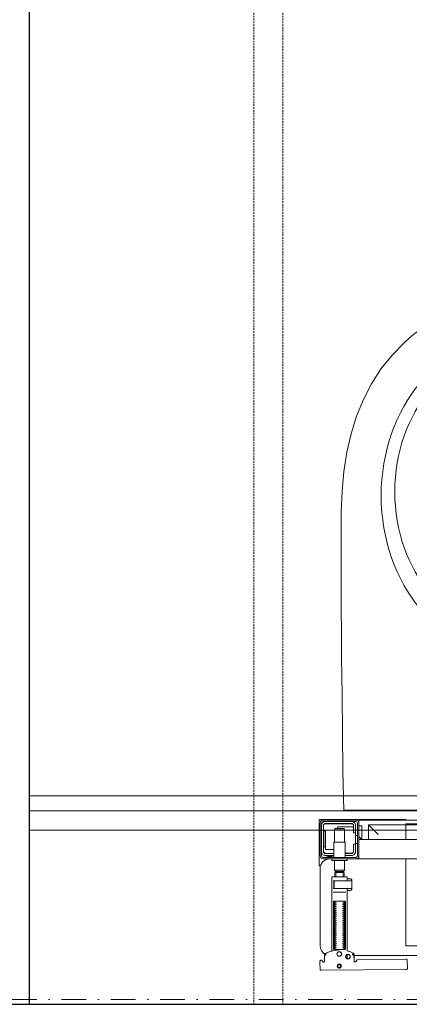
# Model space of a CAD drawing. Header units: millimetres. Extents: x -1893473 to 1546619, y -568027 to 942944.
# Tile 135 of 256: x 161417 to 161819, y -464744 to -463727. Entities that reach past the tile are written whole.
import ezdxf
from ezdxf.enums import TextEntityAlignment as Align

# ---------------------------------------------------------------- set-up
doc = ezdxf.new("R2010")
doc.units = ezdxf.units.MM
doc.header["$LTSCALE"] = 0.2
doc.linetypes.add('DASHDOT', pattern=[25.4, 12.7, -6.35, 0, -6.35])
doc.linetypes.add('HIDDEN2', pattern=[4.7625, 3.175, -1.5875])
doc.layers.get('0').update_dxf_attribs({"lineweight": 0})
for name, color, linetype, lineweight in [('!! 0_ Istn-sciany', 7, 'Continuous', 30), ('!! 0_Opis_pom', 9, 'Continuous', 13), ('!! 0_Osie', 1, 'DASHDOT', 13), ('!! 1_OPIS POM NOWE', 140, 'Continuous', 5), ('!! 2 ZABUDOWA GK-MDF', 54, 'Continuous', 13), ('!! 2_proj ściany remont', 63, 'Continuous', 30), ('!! 2_wypos-sanitarne', 240, 'Continuous', 9), ('P-Opis nadproża', 150, 'Continuous', 9), ('P-Osie', 1, 'DASHDOT', 18)]:
    doc.layers.add(name, color=color, linetype=linetype, lineweight=lineweight)
doc.layers.add('!! 2_WYBURZENIA DO REMONTU', color=7, linetype='Continuous', lineweight=0, true_color=0x4d4d4d, plot=False)
doc.layers.add('!!_@ wypos sanit nd', color=7, linetype='Continuous', lineweight=0, plot=False)
doc.layers.add('Powierzchnia', color=140, linetype='Continuous', lineweight=5, plot=False)
doc.styles.add('ARIAL', font='tahoma.ttf')

# ---------------------------------------------------------------- blocks, each defined once
blk = doc.blocks.new('A$Cff2eaf8b')
for points in [[(0.1642, 0.0738), (0.1633, 0.0738), (0.163, 0.0737), (0.1628, 0.0737), (0.1626, 0.0735), (0.1626, 0.0736), (0.1626, 0.0734), (0.1626, 0.0732, -0.157432), (0.1624, 0.0726), (0.1621, 0.0722, -0.241147), (0.1613, 0.0718), (0.1115, 0.0713), (0.1113, 0.0713), (0.1112, 0.0713), (0.1111, 0.0713), (0.1109, 0.0713), (0.1108, 0.0713), (0.1106, 0.0713), (0.1105, 0.0714), (0.1103, 0.0715), (0.1102, 0.0716), (0.1101, 0.0718), (0.1101, 0.0719), (0.11, 0.0721), (0.11, 0.0723), (0.1099, 0.0813), (0.1102, 0.0817)], [(0.1965, 0.0744), (0.1963, 0.0744), (0.196, 0.0743), (0.1958, 0.0742), (0.1957, 0.074, 0.132231), (0.1955, 0.0735), (0.1955, 0.0669)], [(0.1977, 0.0731, 0.415336), (0.1987, 0.0721)], [(0.1988, 0.0721), (0.199, 0.0721), (0.1991, 0.0721), (0.1993, 0.0722), (0.1994, 0.0722), (0.1995, 0.0723), (0.1996, 0.0724), (0.1997, 0.0725), (0.2001, 0.0729, 0.158481), (0.2003, 0.0735)], [(0.1803, 0.0617, 0.125713), (0.1947, 0.0656, 0.121439), (0.1952, 0.066, -0.262119), (0.2, 0.0575), (0.2, -0.0225, -0.414214), (0.19, -0.0325), (0.1875, -0.0325, 0.405519), (0.188, -0.032), (0.188, -0.0313, 0.414214), (0.1875, -0.0308), (0.1725, -0.0308, 0.414214), (0.172, -0.0313), (0.172, -0.032, 0.405519), (0.1725, -0.0325, 0.001664), (0.1599, -0.0325)], [(0.172, -0.0099), (0.172, -0.0137, 0.414214), (0.1722, -0.0139), (0.1846, -0.0139), (0.1878, -0.0139, 0.414214), (0.188, -0.0137), (0.188, 0.0627), (0.1888, 0.0629), (0.1897, 0.0632), (0.1905, 0.0635), (0.1913, 0.0638), (0.1922, 0.0642), (0.193, 0.0645), (0.1937, 0.0649), (0.1946, 0.0654), (0.1946, 0.0654), (0.1947, 0.0655), (0.1948, 0.0656), (0.1949, 0.0656), (0.195, 0.0657), (0.195, 0.0658)], [(0.1765, 0.0111, 0.182836), (0.1764, 0.0112), (0.1751, 0.0116, 0.050055), (0.175, 0.0119), (0.175, 0.0122, 0.050055), (0.1751, 0.0124), (0.1764, 0.0128, 0.719897), (0.1764, 0.0132), (0.1751, 0.0136, 0.050055), (0.175, 0.0139), (0.175, 0.0142, 0.050055), (0.1751, 0.0144), (0.1764, 0.0148, 0.719897), (0.1764, 0.0152), (0.1751, 0.0156, 0.050055), (0.175, 0.0159), (0.175, 0.0162, 0.050055), (0.1751, 0.0164), (0.1764, 0.0168, 0.719897), (0.1764, 0.0172), (0.1751, 0.0176, 0.050055), (0.175, 0.0179), (0.175, 0.0182, 0.050055), (0.1751, 0.0184), (0.1764, 0.0188, 0.719897), (0.1764, 0.0192), (0.1751, 0.0196, 0.050055), (0.175, 0.0199), (0.175, 0.0202, 0.050055), (0.1751, 0.0204), (0.1764, 0.0208, 0.719897), (0.1764, 0.0212), (0.1751, 0.0216, 0.050055), (0.175, 0.0219), (0.175, 0.0222, 0.050055), (0.1751, 0.0224), (0.1764, 0.0228, 0.719897), (0.1764, 0.0232), (0.1751, 0.0236, 0.050055), (0.175, 0.0239), (0.175, 0.0242, 0.050055), (0.1751, 0.0244), (0.1764, 0.0248, 0.719897), (0.1764, 0.0252), (0.1751, 0.0256, 0.050055), (0.175, 0.0259), (0.175, 0.0262, 0.050055), (0.1751, 0.0264), (0.1764, 0.0268, 0.719897), (0.1764, 0.0272), (0.1751, 0.0276, 0.050055), (0.175, 0.0279), (0.175, 0.0282, 0.050055), (0.1751, 0.0284), (0.1764, 0.0288, 0.719897), (0.1764, 0.0292), (0.1751, 0.0296, 0.050055), (0.175, 0.0299), (0.175, 0.0302, 0.050055), (0.1751, 0.0304), (0.1764, 0.0308, 0.719897), (0.1764, 0.0312), (0.1751, 0.0316, 0.050055), (0.175, 0.0319), (0.175, 0.0322, 0.050055), (0.1751, 0.0324), (0.1764, 0.0328, 0.719897), (0.1764, 0.0332), (0.1751, 0.0336, 0.050055), (0.175, 0.0339), (0.175, 0.0342, 0.050055), (0.1751, 0.0344), (0.1764, 0.0348, 0.719897), (0.1764, 0.0352), (0.1751, 0.0356, 0.050055), (0.175, 0.0359), (0.175, 0.0362, 0.050055), (0.1751, 0.0364), (0.1764, 0.0368, 0.719897), (0.1764, 0.0372), (0.1751, 0.0376, 0.050055), (0.175, 0.0379), (0.175, 0.0382, 0.050055), (0.1751, 0.0384), (0.1764, 0.0388, 0.719897), (0.1764, 0.0392), (0.1751, 0.0396, 0.050055), (0.175, 0.0399), (0.175, 0.0402, 0.050055), (0.1751, 0.0404), (0.1764, 0.0408, 0.719897), (0.1764, 0.0412), (0.1751, 0.0416, 0.050055), (0.175, 0.0419), (0.175, 0.0422, 0.050055), (0.1751, 0.0424), (0.1764, 0.0428, 0.719897), (0.1764, 0.0432), (0.1751, 0.0436, 0.050055), (0.175, 0.0439), (0.175, 0.0442, 0.050055), (0.1751, 0.0444), (0.1764, 0.0448, 0.719897), (0.1764, 0.0452), (0.1751, 0.0456, 0.050055), (0.175, 0.0459), (0.175, 0.0462, 0.050055), (0.1751, 0.0464), (0.1764, 0.0468, 0.719897), (0.1764, 0.0472), (0.1751, 0.0476, 0.050055), (0.175, 0.0479), (0.175, 0.0482, 0.050055), (0.1751, 0.0484), (0.1764, 0.0488, 0.719897), (0.1764, 0.0492), (0.1751, 0.0496, 0.050055), (0.175, 0.0499), (0.175, 0.0502, 0.050055), (0.1751, 0.0504), (0.1764, 0.0508, 0.719897), (0.1764, 0.0512), (0.1751, 0.0516, 0.050055), (0.175, 0.0519), (0.175, 0.0522, 0.050055), (0.1751, 0.0524), (0.1764, 0.0528, 0.719897), (0.1764, 0.0532), (0.1751, 0.0536, 0.050055), (0.175, 0.0539), (0.175, 0.0542, 0.050055), (0.1751, 0.0544), (0.1764, 0.0548, 0.719897), (0.1764, 0.0552), (0.1751, 0.0556, 0.050055), (0.175, 0.0559), (0.175, 0.0562, 0.050055), (0.1751, 0.0564), (0.1764, 0.0568, 0.719897), (0.1764, 0.0572), (0.1751, 0.0576, 0.050055), (0.175, 0.0579), (0.175, 0.0582, 0.050055), (0.1751, 0.0584), (0.1764, 0.0588, 0.719897), (0.1764, 0.0592), (0.1751, 0.0596, 0.050055), (0.175, 0.0599), (0.175, 0.0602, 0.050055), (0.1751, 0.0604), (0.1764, 0.0608, 0.474594), (0.1765, 0.0611)], [(0.1835, 0.0611, 0.474594), (0.1836, 0.0608), (0.1849, 0.0604, 0.050055), (0.185, 0.0602), (0.185, 0.0599, 0.050055), (0.1849, 0.0596), (0.1836, 0.0592, 0.719897), (0.1836, 0.0588), (0.1849, 0.0584, 0.050055), (0.185, 0.0582), (0.185, 0.0579, 0.050055), (0.1849, 0.0576), (0.1836, 0.0572, 0.719897), (0.1836, 0.0568), (0.1849, 0.0564, 0.050055), (0.185, 0.0562), (0.185, 0.0559, 0.050055), (0.1849, 0.0556), (0.1836, 0.0552, 0.719897), (0.1836, 0.0548), (0.1849, 0.0544, 0.050055), (0.185, 0.0542), (0.185, 0.0539, 0.050055), (0.1849, 0.0536), (0.1836, 0.0532, 0.719897), (0.1836, 0.0528), (0.1849, 0.0524, 0.050055), (0.185, 0.0522), (0.185, 0.0519, 0.050055), (0.1849, 0.0516), (0.1836, 0.0512, 0.719897), (0.1836, 0.0508), (0.1849, 0.0504, 0.050055), (0.185, 0.0502), (0.185, 0.0499, 0.050055), (0.1849, 0.0496), (0.1836, 0.0492, 0.719897), (0.1836, 0.0488), (0.1849, 0.0484, 0.050055), (0.185, 0.0482), (0.185, 0.0479, 0.050055), (0.1849, 0.0476), (0.1836, 0.0472, 0.719897), (0.1836, 0.0468), (0.1849, 0.0464, 0.050055), (0.185, 0.0462), (0.185, 0.0459, 0.050055), (0.1849, 0.0456), (0.1836, 0.0452, 0.719897), (0.1836, 0.0448), (0.1849, 0.0444, 0.050055), (0.185, 0.0442), (0.185, 0.0439, 0.050055), (0.1849, 0.0436), (0.1836, 0.0432, 0.719897), (0.1836, 0.0428), (0.1849, 0.0424, 0.050055), (0.185, 0.0422), (0.185, 0.0419, 0.050055), (0.1849, 0.0416), (0.1836, 0.0412, 0.719897), (0.1836, 0.0408), (0.1849, 0.0404, 0.050055), (0.185, 0.0402), (0.185, 0.0399, 0.050055), (0.1849, 0.0396), (0.1836, 0.0392, 0.719897), (0.1836, 0.0388), (0.1849, 0.0384, 0.050055), (0.185, 0.0382), (0.185, 0.0379, 0.050055), (0.1849, 0.0376), (0.1836, 0.0372, 0.719897), (0.1836, 0.0368), (0.1849, 0.0364, 0.050055), (0.185, 0.0362), (0.185, 0.0359, 0.050055), (0.1849, 0.0356), (0.1836, 0.0352, 0.719897), (0.1836, 0.0348), (0.1849, 0.0344, 0.050055), (0.185, 0.0342), (0.185, 0.0339, 0.050055), (0.1849, 0.0336), (0.1836, 0.0332, 0.719897), (0.1836, 0.0328), (0.1849, 0.0324, 0.050055), (0.185, 0.0322), (0.185, 0.0319, 0.050055), (0.1849, 0.0316), (0.1836, 0.0312, 0.719897), (0.1836, 0.0308), (0.1849, 0.0304, 0.050055), (0.185, 0.0302), (0.185, 0.0299, 0.050055), (0.1849, 0.0296), (0.1836, 0.0292, 0.719897), (0.1836, 0.0288), (0.1849, 0.0284, 0.050055), (0.185, 0.0282), (0.185, 0.0279, 0.050055), (0.1849, 0.0276), (0.1836, 0.0272, 0.719897), (0.1836, 0.0268), (0.1849, 0.0264, 0.050055), (0.185, 0.0262), (0.185, 0.0259, 0.050055), (0.1849, 0.0256), (0.1836, 0.0252, 0.719897), (0.1836, 0.0248), (0.1849, 0.0244, 0.050055), (0.185, 0.0242), (0.185, 0.0239, 0.050055), (0.1849, 0.0236), (0.1836, 0.0232, 0.719897), (0.1836, 0.0228), (0.1849, 0.0224, 0.050055), (0.185, 0.0222), (0.185, 0.0219, 0.050055), (0.1849, 0.0216), (0.1836, 0.0212, 0.719897), (0.1836, 0.0208), (0.1849, 0.0204, 0.050055), (0.185, 0.0202), (0.185, 0.0199, 0.050055), (0.1849, 0.0196), (0.1836, 0.0192, 0.719897), (0.1836, 0.0188), (0.1849, 0.0184, 0.050055), (0.185, 0.0182), (0.185, 0.0179, 0.050055), (0.1849, 0.0176), (0.1836, 0.0172, 0.719897), (0.1836, 0.0168), (0.1849, 0.0164, 0.050055), (0.185, 0.0162), (0.185, 0.0159, 0.050055), (0.1849, 0.0156), (0.1836, 0.0152, 0.719897), (0.1836, 0.0148), (0.1849, 0.0144, 0.050055), (0.185, 0.0142), (0.185, 0.0139, 0.050055), (0.1849, 0.0136), (0.1836, 0.0132, 0.719897), (0.1836, 0.0128), (0.1849, 0.0124, 0.050055), (0.185, 0.0122), (0.185, 0.0119, 0.050055), (0.1849, 0.0116), (0.1836, 0.0112, 0.182836), (0.1835, 0.0111)], [(0.1858, -0.0097), (0.1858, -0.0021), (0.1857, -0.002), (0.1856, -0.0019), (0.1855, -0.0019), (0.1856, -0.0019), (0.1857, -0.0019), (0.1858, -0.002), (0.1858, -0.0097), (0.1857, -0.0098), (0.1857, -0.0098), (0.1855, -0.0099), (0.1856, -0.0098), (0.1856, -0.0097), (0.1856, -0.0021), (0.1856, -0.0019), (0.1855, -0.0019), (0.1674, -0.0019, 0.414214), (0.1672, -0.0021), (0.1672, -0.0097, 0.414214), (0.1674, -0.0099), (0.1855, -0.0099)], [(0.1856, -0.0099, 0.414213), (0.1858, -0.0097), (0.1858, -0.0021), (0.1858, -0.0097), (0.1857, -0.0098), (0.1856, -0.0098), (0.1855, -0.0099)], [(0.175, -0.0138), (0.175, -0.0141, -0.050055), (0.1751, -0.0143), (0.1764, -0.0147, -0.719897), (0.1764, -0.0151), (0.1751, -0.0155, -0.050055), (0.175, -0.0158), (0.175, -0.0161, -0.050055), (0.1751, -0.0163), (0.1764, -0.0167, -0.719897), (0.1764, -0.0171), (0.1751, -0.0175, -0.050055), (0.175, -0.0178), (0.1759, -0.0183), (0.1759, -0.0194), (0.175, -0.0209), (0.175, -0.0308)], [(0.185, -0.0138), (0.185, -0.0141, 0.050055), (0.1849, -0.0143), (0.1836, -0.0147, 0.719897), (0.1836, -0.0151), (0.1849, -0.0155, 0.050055), (0.185, -0.0158), (0.185, -0.0161, 0.050055), (0.1849, -0.0163), (0.1836, -0.0167, 0.719897), (0.1836, -0.0171), (0.1849, -0.0175, 0.050055), (0.185, -0.0178), (0.1841, -0.0183), (0.1841, -0.0194), (0.185, -0.0209), (0.185, -0.0308)], [(0.2001, -0.0253, 0.126559), (0.1996, -0.0253)], [(0.201, -0.0267, 0.198909), (0.2006, -0.0256, 0.091301), (0.2001, -0.0253)], [(0.1638, -0.0385), (0.1635, -0.0385), (0.1635, -0.04, -0.414214), (0.1675, -0.036), (0.174, -0.036)], [(0.174, -0.038), (0.1675, -0.038, 0.414214), (0.1655, -0.04), (0.1655, -0.0475), (0.1635, -0.0475), (0.1635, -0.067, 0.414214), (0.1675, -0.071)], [(0.1635, -0.0595), (0.1655, -0.0595), (0.1655, -0.067, 0.414214), (0.1675, -0.069), (0.1945, -0.069, 0.414214), (0.1965, -0.067), (0.1965, -0.04, 0.414214), (0.1945, -0.038), (0.186, -0.038)], [(0.174, -0.034), (0.174, -0.0493, 0.414214), (0.1745, -0.0498), (0.1855, -0.0498, 0.414214), (0.186, -0.0493), (0.186, -0.034)], [(0.1937, -0.0356, 0.119096), (0.19, -0.0345, 0.119096), (0.1862, -0.0356)], [(0.1937, -0.036), (0.1937, -0.0356), (0.1862, -0.0356), (0.1862, -0.036), (0.1945, -0.036, -0.414214), (0.1985, -0.04)], [(0.1945, -0.045), (0.1951, -0.045), (0.1954, -0.045), (0.1956, -0.045), (0.1957, -0.045, 0.116465), (0.1959, -0.0449), (0.196, -0.0448), (0.196, -0.0616), (0.1959, -0.0615, 0.116465), (0.1957, -0.0614), (0.1954, -0.0614), (0.1951, -0.0614), (0.1945, -0.0614)], [(0.1945, -0.071, 0.414214), (0.1985, -0.067)], [(0.1112, -0.0725), (0.1114, -0.0727), (0.1117, -0.0729), (0.1119, -0.0731), (0.1122, -0.0732), (0.1125, -0.0732), (0.1623, -0.0732, 0.326231), (0.1632, -0.0725)], [(0.1987, -0.0722, 0.000114), (0.1987, -0.0722, 0.517015), (0.2, -0.0731), (0.1999, -0.0731), (0.1998, -0.0732), (0.1997, -0.0732), (0.1996, -0.0732), (0.1995, -0.0732), (0.199, -0.0732), (0.1984, -0.0732), (0.1977, -0.0732), (0.1643, -0.0732), (0.1639, -0.0732), (0.1636, -0.0732), (0.1632, -0.0732), (0.1629, -0.0732), (0.1627, -0.0732), (0.1625, -0.0732), (0.1624, -0.0732)], [(0.2001, -0.0731, 0.091301), (0.2006, -0.0728, 0.198909), (0.201, -0.0717)]]:
    blk.add_lwpolyline(points, format="xyb")
for points in [[(0.1986, 0.0825), (0.1117, 0.0817)], [(0.2001, 0.0825), (0.2003, 0.0735)], [(0.1651, 0.0665), (0.1649, 0.0731), (0.1649, 0.0733), (0.1649, 0.0735), (0.1648, 0.0736), (0.1647, 0.0737), (0.1646, 0.0739), (0.1644, 0.074), (0.1643, 0.074), (0.1641, 0.0741), (0.1639, 0.0741)], [(0.1639, 0.0739), (0.1641, 0.0738), (0.1642, 0.0738), (0.1644, 0.0737), (0.1645, 0.0736), (0.1646, 0.0734), (0.1647, 0.0733), (0.1648, 0.0731), (0.1648, 0.0729), (0.165, 0.0664), (0.165, 0.0662), (0.165, 0.0661), (0.165, 0.066), (0.165, 0.0659), (0.1651, 0.0658), (0.1651, 0.0657), (0.1652, 0.0657), (0.1652, 0.0656), (0.1653, 0.0655), (0.1653, 0.0654), (0.1654, 0.0653), (0.1655, 0.0653), (0.1656, 0.0652), (0.1657, 0.0651), (0.1658, 0.0651), (0.1665, 0.0647), (0.1673, 0.0643), (0.168, 0.064), (0.1688, 0.0637), (0.1696, 0.0634), (0.1704, 0.0631), (0.1712, 0.0628), (0.172, 0.0626), (0.172, -0.0019)], [(0.1976, 0.0735), (0.1975, 0.0737), (0.1974, 0.0738), (0.1973, 0.0739), (0.1971, 0.074), (0.197, 0.074), (0.1968, 0.0741), (0.1967, 0.0741), (0.1958, 0.0741)], [(0.1649, 0.0675), (-0.1648, 0.0675)], [(0.172, 0.0709), (0.172, 0.0666)], [(-0.1185, -0.0325), (-0.1185, 0.0575), (0.1115, 0.0575), (0.1115, -0.0325)], [(0.1748, 0.0601), (0.1748, 0.0121)], [(0.1852, 0.0121), (0.1852, 0.0601)], [(0.1681, -0.0002), (0.1678, -0.0006), (0.1678, -0.0002), (0.1678, -0.0001), (0.1679, 0), (0.168, 0), (0.1681, 0), (0.1682, 0), (0.1684, 0), (0.1689, 0.0001), (0.172, 0.0001)], [(0.1685, 0.0001), (0.1686, 0.0001), (0.1688, 0.0001)], [(0.1866, 0.0021), (0.1734, 0.0021)], [(0.1673, -0.0019), (0.1673, -0.0007), (0.1674, -0.0006), (0.1675, -0.0005), (0.1677, -0.0005)], [(0.1677, -0.0112), (0.1676, -0.0112), (0.1675, -0.0112), (0.1674, -0.0111), (0.1673, -0.011), (0.1673, -0.0098)], [(0.1675, -0.0016), (0.1675, -0.0014), (0.1677, -0.0009)], [(0.1677, -0.0109), (0.1675, -0.0103), (0.1675, -0.0101)], [(0.1737, -0.0019), (0.1848, -0.0019), (0.1864, -0.0019)], [(0.1856, -0.0099), (0.1864, -0.0099)], [(0.172, -0.0119), (0.1689, -0.0119), (0.1684, -0.0118), (0.1683, -0.0117), (0.1682, -0.0117), (0.1681, -0.0117), (0.1679, -0.0117), (0.1678, -0.0117), (0.1678, -0.0115), (0.1678, -0.0112), (0.1681, -0.0116)], [(0.1688, -0.0119), (0.1687, -0.0119), (0.1685, -0.0118)], [(0.1759, -0.0183), (0.1841, -0.0183)], [(0.1841, -0.0194), (0.1759, -0.0194)], [(0.185, -0.0209), (0.175, -0.0209)], [(0.1996, -0.0252), (0.1998, -0.0252), (0.1999, -0.0253), (0.2, -0.0253)], [(0.201, -0.0267), (0.201, -0.0717)], [(-0.16, -0.0355), (-0.16, -0.0325), (0.16, -0.0325), (0.16, -0.0355)], [(0.16, -0.0485), (0.16, -0.0365)], [(0.1635, -0.0475), (0.1635, -0.04)], [(0.174, -0.0385), (0.1662, -0.0385)], [(0.167, -0.0381), (0.1669, -0.0381), (0.1669, -0.0383), (0.1668, -0.0384), (0.1668, -0.0385)], [(0.195, -0.0381), (0.1951, -0.0381), (0.1951, -0.0382), (0.1952, -0.0383), (0.1952, -0.0384), (0.1953, -0.0385), (0.1953, -0.0386), (0.1953, -0.0387), (0.1953, -0.0388), (0.1954, -0.039), (0.1954, -0.0391), (0.1954, -0.0392), (0.1954, -0.0393), (0.1954, -0.0394), (0.1955, -0.0394), (0.1956, -0.0394), (0.1957, -0.0394), (0.1958, -0.0394), (0.1959, -0.0394), (0.1961, -0.0394), (0.1962, -0.0393), (0.1961, -0.0392), (0.1961, -0.0391), (0.1961, -0.0389), (0.196, -0.0388), (0.1959, -0.0386)], [(0.1615, -0.0485), (0.1635, -0.0485)], [(0.175, -0.0498), (0.175, -0.0635), (0.1755, -0.064), (0.1845, -0.064), (0.185, -0.0635), (0.185, -0.0498)], [(0.186, -0.042), (0.1945, -0.042), (0.1945, -0.062), (0.185, -0.062)], [(0.1959, -0.0449), (0.196, -0.0449), (0.1962, -0.0449), (0.1963, -0.0449), (0.1965, -0.0449)], [(0.16, -0.0555), (0.157, -0.0525), (0.16, -0.0525), (-0.16, -0.0525), (-0.157, -0.0525), (-0.16, -0.0555)], [(0.1115, -0.0525), (0.1115, -0.0675), (0.15, -0.0675)], [(0.14, -0.0575), (0.15, -0.0675), (0.15, -0.0525)], [(0.16, -0.0665), (0.157, -0.0665), (0.157, -0.0525)], [(0.1615, -0.0565), (0.1635, -0.0565)], [(0.16, -0.0695), (0.16, -0.0725), (0.033, -0.0725)], [(0.1655, -0.0655), (0.182, -0.0655), (0.182, -0.064)], [(0.1672, -0.0685), (0.1947, -0.0685), (0.1948, -0.0685)], [(0.17, -0.069), (0.17, -0.0685)], [(0.174, -0.069), (0.174, -0.0685)], [(0.185, -0.0635), (0.175, -0.0635)], [(0.1965, -0.0615), (0.1963, -0.0615), (0.1962, -0.0615), (0.196, -0.0615), (0.1959, -0.0615)]]:
    blk.add_lwpolyline(points)
for points in [[(0.1802, 0.0763), (0.1804, 0.0763), (0.1806, 0.0763), (0.1808, 0.0764), (0.181, 0.0765), (0.1812, 0.0765), (0.1814, 0.0767), (0.1815, 0.0768), (0.1817, 0.0769), (0.1818, 0.0771), (0.1819, 0.0772), (0.182, 0.0774), (0.1821, 0.0776), (0.1822, 0.0778), (0.1822, 0.078), (0.1823, 0.0782), (0.1823, 0.0784), (0.1823, 0.0786), (0.1822, 0.0788), (0.1822, 0.079), (0.1821, 0.0791), (0.182, 0.0793), (0.1819, 0.0795), (0.1818, 0.0797), (0.1817, 0.0798), (0.1815, 0.0799), (0.1813, 0.0801), (0.1812, 0.0802), (0.181, 0.0802), (0.1808, 0.0803), (0.1806, 0.0804), (0.1804, 0.0804), (0.1802, 0.0804), (0.18, 0.0804), (0.1798, 0.0803), (0.1796, 0.0803), (0.1794, 0.0802), (0.1792, 0.0801), (0.1791, 0.08), (0.1789, 0.0799), (0.1788, 0.0798), (0.1786, 0.0796), (0.1785, 0.0795), (0.1784, 0.0793), (0.1783, 0.0791), (0.1783, 0.0789), (0.1782, 0.0787), (0.1782, 0.0785), (0.1782, 0.0783), (0.1782, 0.0781), (0.1782, 0.0779), (0.1783, 0.0777), (0.1783, 0.0775), (0.1784, 0.0774), (0.1785, 0.0772), (0.1787, 0.077), (0.1788, 0.0769), (0.1789, 0.0767), (0.1791, 0.0766), (0.1793, 0.0765), (0.1795, 0.0764), (0.1796, 0.0764), (0.1798, 0.0763), (0.18, 0.0763)], [(0.1802, 0.0768), (0.1804, 0.0768), (0.1805, 0.0768), (0.1807, 0.0769), (0.1808, 0.0769), (0.181, 0.077), (0.1811, 0.0771), (0.1812, 0.0771), (0.1813, 0.0773), (0.1814, 0.0774), (0.1815, 0.0775), (0.1816, 0.0776), (0.1817, 0.0778), (0.1817, 0.0779), (0.1817, 0.0781), (0.1818, 0.0782), (0.1818, 0.0784), (0.1818, 0.0785), (0.1817, 0.0787), (0.1817, 0.0788), (0.1816, 0.0789), (0.1816, 0.0791), (0.1815, 0.0792), (0.1814, 0.0793), (0.1813, 0.0794), (0.1812, 0.0795), (0.1811, 0.0796), (0.1809, 0.0797), (0.1808, 0.0798), (0.1807, 0.0798), (0.1805, 0.0799), (0.1804, 0.0799), (0.1802, 0.0799), (0.1801, 0.0799), (0.1799, 0.0799), (0.1798, 0.0798), (0.1796, 0.0798), (0.1795, 0.0797), (0.1793, 0.0796), (0.1792, 0.0795), (0.1791, 0.0794), (0.179, 0.0793), (0.1789, 0.0792), (0.1788, 0.0791), (0.1788, 0.0789), (0.1787, 0.0788), (0.1787, 0.0786), (0.1787, 0.0785), (0.1787, 0.0783), (0.1787, 0.0782), (0.1787, 0.078), (0.1787, 0.0779), (0.1788, 0.0777), (0.1789, 0.0776), (0.1789, 0.0775), (0.179, 0.0773), (0.1791, 0.0772), (0.1792, 0.0771), (0.1794, 0.077), (0.1795, 0.077), (0.1796, 0.0769), (0.1798, 0.0769), (0.1799, 0.0768), (0.1801, 0.0768)], [(0.1659, 0.0654), (0.1658, 0.0654), (0.1658, 0.0654), (0.1657, 0.0655), (0.1657, 0.0655), (0.1656, 0.0655), (0.1656, 0.0656), (0.1655, 0.0656), (0.1655, 0.0657), (0.1654, 0.0657), (0.1654, 0.0658), (0.1654, 0.0658), (0.1653, 0.0659), (0.1653, 0.066), (0.1653, 0.066), (0.1652, 0.0661), (0.1652, 0.0662), (0.1652, 0.0662), (0.1652, 0.0663), (0.1652, 0.0664), (0.1651, 0.0664), (0.1651, 0.0665), (0.1651, 0.0665), (0.1651, 0.0666), (0.1652, 0.0666), (0.1664, 0.0667), (0.1665, 0.0667), (0.1665, 0.0667), (0.1666, 0.0667), (0.1666, 0.0667), (0.1666, 0.0666), (0.1666, 0.0666), (0.1666, 0.0665), (0.1665, 0.0665), (0.1659, 0.0654)], [(0.1853, 0.0611), (0.1854, 0.0611), (0.1855, 0.0611), (0.1856, 0.0611), (0.1857, 0.0611), (0.1858, 0.0611), (0.1858, 0.061), (0.1859, 0.061), (0.186, 0.0609), (0.186, 0.0608), (0.1861, 0.0608), (0.1861, 0.0607), (0.1862, 0.0606), (0.1862, 0.0605), (0.1863, 0.0604), (0.1863, 0.0603), (0.1863, 0.0601), (0.1863, 0.0121), (0.1863, 0.012), (0.1863, 0.0119), (0.1862, 0.0118), (0.1862, 0.0117), (0.1861, 0.0116), (0.1861, 0.0115), (0.186, 0.0114), (0.186, 0.0114), (0.1859, 0.0113), (0.1858, 0.0113), (0.1858, 0.0112), (0.1857, 0.0112), (0.1856, 0.0112), (0.1855, 0.0111), (0.1854, 0.0111), (0.1853, 0.0111), (0.1747, 0.0111), (0.1747, 0.0111), (0.1746, 0.0111), (0.1745, 0.0112), (0.1744, 0.0112), (0.1743, 0.0112), (0.1742, 0.0113), (0.1742, 0.0113), (0.1741, 0.0114), (0.174, 0.0114), (0.174, 0.0115), (0.1739, 0.0116), (0.1739, 0.0117), (0.1738, 0.0118), (0.1738, 0.0119), (0.1738, 0.012), (0.1738, 0.0121), (0.1738, 0.0601), (0.1738, 0.0603), (0.1738, 0.0604), (0.1738, 0.0605), (0.1739, 0.0606), (0.1739, 0.0607), (0.174, 0.0608), (0.174, 0.0608), (0.1741, 0.0609), (0.1742, 0.061), (0.1742, 0.061), (0.1743, 0.0611), (0.1744, 0.0611), (0.1745, 0.0611), (0.1746, 0.0611), (0.1747, 0.0611), (0.1747, 0.0611)], [(-0.1185, -0.0685), (0.1115, -0.0685), (0.1115, -0.0675), (-0.1185, -0.0675)]]:
    blk.add_lwpolyline(points, close=True)
for points in [[(0.1955, 0.0669), (0.1955, 0.0669), (0.1955, 0.0669), (0.1955, 0.0669), (0.1955, 0.0669), (0.1955, 0.0669), (0.1955, 0.0669), (0.1955, 0.0669), (0.1955, 0.0669), (0.1955, 0.0669), (0.1955, 0.0669), (0.1955, 0.0669), (0.1955, 0.0669), (0.1955, 0.0669), (0.1955, 0.0669), (0.1955, 0.0669), (0.1955, 0.0669), (0.1955, 0.0669), (0.1955, 0.0669), (0.1955, 0.0669), (0.1955, 0.0669), (0.1955, 0.0669), (0.1955, 0.0669), (0.1955, 0.0669), (0.1955, 0.0669), (0.1955, 0.0669), (0.1955, 0.0669), (0.1955, 0.0669), (0.1955, 0.0669), (0.1955, 0.0669), (0.1955, 0.0669), (0.1955, 0.0669), (0.1955, 0.0669), (0.1955, 0.0669), (0.1955, 0.0669), (0.1955, 0.0669), (0.1955, 0.0669), (0.1955, 0.0669), (0.1955, 0.0669), (0.1955, 0.0669), (0.1954, 0.0669), (0.1954, 0.0669), (0.1954, 0.0669), (0.1954, 0.0669), (0.1954, 0.0669), (0.1954, 0.0669), (0.1954, 0.0669), (0.1954, 0.0669), (0.1954, 0.0669), (0.1954, 0.0669), (0.1954, 0.0669), (0.1954, 0.0669), (0.1954, 0.0669), (0.1954, 0.0669), (0.1954, 0.0669), (0.1954, 0.0669), (0.1954, 0.0669), (0.1954, 0.0669), (0.1954, 0.0669), (0.1954, 0.0669), (0.1954, 0.0669), (0.1954, 0.0669), (0.1954, 0.0669), (0.1954, 0.0669), (0.1954, 0.0669), (0.1954, 0.0669), (0.1954, 0.0669), (0.1954, 0.0669), (0.1954, 0.0669), (0.1954, 0.0669), (0.1954, 0.0669), (0.1954, 0.0669), (0.1954, 0.0669), (0.1954, 0.0669), (0.1954, 0.0669), (0.1954, 0.0669), (0.1954, 0.0669), (0.1954, 0.0669), (0.1954, 0.0669), (0.1953, 0.0669), (0.1953, 0.0669), (0.1953, 0.0669), (0.1953, 0.0669), (0.1953, 0.0669), (0.1953, 0.0669), (0.1953, 0.0669), (0.1953, 0.0669), (0.1953, 0.0669), (0.1953, 0.0669), (0.1953, 0.0669), (0.1953, 0.0669), (0.1953, 0.0669), (0.1953, 0.0669), (0.1953, 0.0669), (0.1953, 0.0669), (0.1953, 0.0669), (0.1952, 0.0669), (0.1952, 0.0669), (0.1952, 0.0669), (0.1952, 0.0669), (0.1952, 0.0669), (0.1952, 0.0669), (0.1952, 0.0669), (0.1952, 0.0669), (0.1952, 0.0669), (0.1952, 0.0669), (0.1952, 0.0669), (0.1951, 0.0669), (0.1951, 0.0669), (0.1951, 0.0669), (0.1951, 0.0669), (0.1951, 0.0669), (0.1951, 0.0669), (0.1951, 0.0669), (0.1951, 0.0669), (0.1951, 0.0669), (0.1951, 0.0669), (0.195, 0.0669), (0.195, 0.0669), (0.195, 0.0669), (0.195, 0.0669), (0.195, 0.0669), (0.195, 0.0669), (0.195, 0.0669), (0.195, 0.0669), (0.1949, 0.0669), (0.1949, 0.0669), (0.1949, 0.0669), (0.1949, 0.0669), (0.1949, 0.0669), (0.1949, 0.0669), (0.1949, 0.0669), (0.1949, 0.0669), (0.1948, 0.0669), (0.1948, 0.0669), (0.1948, 0.0669), (0.1948, 0.0669), (0.1947, 0.0669), (0.1946, 0.0669), (0.1946, 0.0669), (0.1946, 0.0669), (0.1945, 0.0669), (0.1945, 0.0669), (0.1945, 0.0669), (0.1945, 0.0669), (0.1944, 0.0669), (0.1944, 0.0669), (0.1944, 0.0669), (0.1944, 0.0669), (0.1943, 0.0669), (0.1943, 0.0669), (0.1943, 0.0669), (0.1943, 0.0669), (0.1943, 0.0669), (0.1942, 0.0669), (0.1942, 0.0669), (0.1942, 0.0669), (0.1942, 0.0669), (0.1942, 0.0669), (0.1942, 0.0669), (0.1942, 0.0669), (0.1942, 0.0669), (0.1942, 0.0669), (0.1942, 0.0669), (0.1941, 0.0669), (0.1941, 0.0669), (0.1941, 0.0669), (0.1941, 0.0669), (0.1941, 0.0669), (0.1941, 0.0669), (0.1941, 0.0669), (0.1941, 0.0669), (0.1941, 0.0669), (0.1941, 0.0669), (0.1941, 0.0669), (0.1941, 0.0669), (0.1941, 0.0669), (0.1941, 0.0669), (0.1941, 0.0669), (0.1941, 0.0669), (0.1941, 0.0669), (0.1941, 0.0669), (0.1941, 0.0669), (0.1941, 0.0669), (0.1941, 0.0669), (0.1941, 0.0669), (0.1941, 0.0669), (0.1941, 0.0669), (0.1941, 0.0669), (0.1941, 0.0669), (0.1941, 0.0669), (0.194, 0.0669), (0.194, 0.0669), (0.194, 0.0669), (0.194, 0.0669), (0.194, 0.0669), (0.194, 0.0669), (0.194, 0.0669), (0.194, 0.0669), (0.194, 0.0669), (0.194, 0.0669), (0.194, 0.0669), (0.194, 0.0669), (0.194, 0.0669), (0.194, 0.0669), (0.194, 0.0669), (0.194, 0.0669), (0.194, 0.0669), (0.194, 0.0669), (0.194, 0.0669), (0.194, 0.0669), (0.194, 0.0669), (0.194, 0.0669), (0.194, 0.0669), (0.194, 0.0669), (0.194, 0.0669), (0.194, 0.0669), (0.194, 0.0669), (0.194, 0.0669), (0.194, 0.0669), (0.194, 0.0669), (0.194, 0.0669), (0.194, 0.0669), (0.194, 0.0669), (0.194, 0.0669), (0.194, 0.0669), (0.194, 0.0669), (0.194, 0.0669), (0.194, 0.0669), (0.194, 0.0669), (0.194, 0.0669), (0.194, 0.0669), (0.194, 0.0669), (0.194, 0.0669), (0.194, 0.0669), (0.194, 0.0669), (0.194, 0.0669), (0.194, 0.0669), (0.194, 0.0669), (0.194, 0.0669), (0.194, 0.0669), (0.194, 0.0669), (0.194, 0.0669), (0.194, 0.0669), (0.194, 0.0669), (0.194, 0.0669), (0.194, 0.0669), (0.194, 0.0669), (0.194, 0.0669), (0.194, 0.0669), (0.194, 0.0669), (0.194, 0.0669), (0.194, 0.0669), (0.194, 0.0669), (0.194, 0.0669), (0.194, 0.0669), (0.194, 0.0669), (0.194, 0.0669), (0.194, 0.0668), (0.194, 0.0668), (0.194, 0.0668), (0.194, 0.0668), (0.194, 0.0668), (0.194, 0.0668), (0.194, 0.0668), (0.194, 0.0668), (0.194, 0.0668), (0.194, 0.0668), (0.194, 0.0668), (0.194, 0.0668), (0.194, 0.0668), (0.194, 0.0668), (0.194, 0.0668), (0.194, 0.0668), (0.194, 0.0668), (0.194, 0.0668), (0.194, 0.0668), (0.194, 0.0668), (0.194, 0.0668), (0.1941, 0.0668), (0.1941, 0.0668), (0.1941, 0.0668), (0.1941, 0.0668), (0.1941, 0.0668), (0.1941, 0.0668), (0.1941, 0.0668), (0.1941, 0.0667), (0.1941, 0.0667), (0.1941, 0.0667), (0.1941, 0.0667), (0.1941, 0.0667), (0.1941, 0.0667), (0.1941, 0.0667), (0.1941, 0.0667), (0.1941, 0.0667), (0.1941, 0.0666), (0.1942, 0.0666), (0.1942, 0.0666), (0.1942, 0.0665), (0.1942, 0.0665), (0.1942, 0.0665), (0.1942, 0.0665), (0.1942, 0.0665), (0.1943, 0.0663), (0.1943, 0.0663), (0.1944, 0.0662), (0.1944, 0.0662), (0.1944, 0.0662), (0.1944, 0.0662), (0.1944, 0.0662), (0.1944, 0.0662), (0.1944, 0.0661), (0.1944, 0.0661), (0.1944, 0.0661), (0.1944, 0.0661), (0.1944, 0.0661), (0.1944, 0.0661), (0.1945, 0.0661), (0.1945, 0.066), (0.1945, 0.066), (0.1945, 0.066), (0.1945, 0.066), (0.1945, 0.066), (0.1945, 0.066), (0.1945, 0.066), (0.1945, 0.0659), (0.1945, 0.0659), (0.1945, 0.0659), (0.1945, 0.0659), (0.1945, 0.0659), (0.1945, 0.0659), (0.1946, 0.0659), (0.1946, 0.0659), (0.1946, 0.0658), (0.1946, 0.0658), (0.1946, 0.0658), (0.1946, 0.0658), (0.1946, 0.0658), (0.1946, 0.0658), (0.1946, 0.0658), (0.1946, 0.0658), (0.1946, 0.0658), (0.1946, 0.0658), (0.1946, 0.0657), (0.1946, 0.0657), (0.1946, 0.0657), (0.1946, 0.0657), (0.1946, 0.0657), (0.1946, 0.0657), (0.1946, 0.0657), (0.1946, 0.0657), (0.1947, 0.0657), (0.1947, 0.0657), (0.1947, 0.0657), (0.1947, 0.0657), (0.1947, 0.0657), (0.1947, 0.0657), (0.1947, 0.0657), (0.1947, 0.0656), (0.1947, 0.0656), (0.1947, 0.0656), (0.1947, 0.0656), (0.1947, 0.0656), (0.1947, 0.0656), (0.1947, 0.0656), (0.1947, 0.0656), (0.1947, 0.0656), (0.1947, 0.0656), (0.1947, 0.0656), (0.1947, 0.0656), (0.1947, 0.0656), (0.1947, 0.0656), (0.1947, 0.0656), (0.1947, 0.0656), (0.1947, 0.0656), (0.1947, 0.0656), (0.1947, 0.0656), (0.1947, 0.0656), (0.1947, 0.0656), (0.1947, 0.0656), (0.1947, 0.0656), (0.1947, 0.0656), (0.1947, 0.0656), (0.1947, 0.0656), (0.1947, 0.0656), (0.1947, 0.0656), (0.1947, 0.0656), (0.1947, 0.0656), (0.1947, 0.0656), (0.1947, 0.0656), (0.1947, 0.0656), (0.1947, 0.0656), (0.1947, 0.0656), (0.1947, 0.0656), (0.1947, 0.0656), (0.1947, 0.0656), (0.1947, 0.0656), (0.1947, 0.0656), (0.1947, 0.0656), (0.1947, 0.0656), (0.1947, 0.0656), (0.1947, 0.0656), (0.1947, 0.0656), (0.1947, 0.0656), (0.1947, 0.0656), (0.1947, 0.0656), (0.1947, 0.0656), (0.1947, 0.0656), (0.1947, 0.0656), (0.1947, 0.0656), (0.1947, 0.0656), (0.1947, 0.0656), (0.1947, 0.0656), (0.1947, 0.0656), (0.1947, 0.0656, 0.269557)], [(0.16, -0.0695), (0.16, -0.0355, -0.414214), (0.163, -0.0325), (0.197, -0.0325, -0.414214), (0.2, -0.0355), (0.2, -0.0695, -0.414214), (0.197, -0.0725), (0.163, -0.0725, -0.414214)], [(0.1985, -0.0355), (0.1985, -0.0695, -0.414214), (0.197, -0.071), (0.163, -0.071, -0.414214), (0.1615, -0.0695), (0.1615, -0.0355, -0.414214), (0.163, -0.034), (0.197, -0.034, -0.414214)]]:
    blk.add_lwpolyline(points, format="xyb", close=True)
for centre, radius in [((0.1713, 0.0687), 0.00247), ((0.1713, 0.0687), 0.00227), ((0.1803, 0.0658), 0.00247), ((0.1803, 0.0658), 0.00227)]:
    blk.add_circle(centre, radius)
for centre, major_axis, ratio, start_param, end_param in [((0.1117, 0.0817), (0.0015, 0.00001), 0.008666, 1.564549, 3.135353), ((0.1986, 0.0825), (0.0015, 0.00001), 0.008666, 0.000034, 1.564556), ((0.1114, 0.0813), (-0.0015, -0.00001), 0.008666, 6.276938, 6.283143), ((0.1633, 0.0748), (0.00001, -0.001), 0.006244, 0, 0.008667), ((0.1985, 0.074), (-0.000892, -0.000453), 0.001081, 6.273741, 6.283185), ((0.1987, 0.0731), (-0.001, -0.00001), 0.00236, 6.276941, 6.283185), ((0.1985, 0.0721), (0.000501, 0.000005), 0.008666, 5.12776, 5.491123), ((0.1987, 0.0731), (0.000013, -0.001), 0.403131, 6.273715, 6.283185), ((0.1988, 0.0731), (0.000018, -0.001), 0.702652, 6.271005, 6.283185), ((0.1988, 0.0735), (0.0015, 0.00002), 0.011557, 6.27692, 6.283202), ((0.1748, 0.0601), (0, 0.001), 0.006244, 0, 1.570796), ((0.1803, 0.0622), (0.000005, -0.0005), 0.006244, 0, 0.008667), ((0.1852, 0.0601), (0, -0.001), 0.006244, 3.141593, 4.712389), ((0.1748, 0.0121), (0, -0.001), 0.006244, 4.712389, 6.283185), ((0.1852, 0.0121), (0, -0.001), 0.006244, 4.712389, 6.283185), ((0.1677, -0.0007), (-0.000013, 0.0002), 0.199357, 6.276703, 6.276744), ((0.1677, -0.011), (-0.000013, -0.0002), 0.199357, 0.006339, 0.00638)]:
    blk.add_ellipse(centre, major_axis=major_axis, ratio=ratio, start_param=start_param, end_param=end_param)
blk = doc.blocks.new('A$C6ce7c513')
at = {"lineweight": 0}
for points in [[(0, 0), (0, -0.0025)], [(-0.1755, -0.0005), (-0.1765, -0.0409), (-0.1772, -0.0806), (-0.1777, -0.1199), (-0.1779, -0.1583), (-0.1782, -0.234), (-0.1782, -0.309), (-0.1774, -0.3302), (-0.1755, -0.3507), (-0.1725, -0.3704), (-0.1681, -0.3894), (-0.1624, -0.4077), (-0.1553, -0.4249), (-0.1469, -0.4412), (-0.137, -0.4568), (-0.1254, -0.4711), (-0.1123, -0.4844), (-0.1052, -0.4908), (-0.0978, -0.4967), (-0.0896, -0.5024), (-0.0813, -0.5076), (-0.0724, -0.5125), (-0.0633, -0.5169), (-0.0536, -0.5209), (-0.0435, -0.5241), (-0.0332, -0.5268), (-0.0226, -0.5288), (-0.0115, -0.53), (-0.0001, -0.5305), (0.0115, -0.53), (0.0226, -0.5288), (0.0332, -0.5268), (0.0435, -0.5241), (0.0536, -0.5209), (0.0633, -0.5169), (0.0724, -0.5125), (0.0813, -0.5076), (0.0896, -0.5024), (0.0978, -0.4967), (0.1052, -0.4908), (0.1123, -0.4844), (0.1254, -0.4711), (0.137, -0.4568), (0.1469, -0.4412), (0.1553, -0.4249), (0.1624, -0.4077), (0.1681, -0.3894), (0.1723, -0.3704), (0.1755, -0.3507), (0.1774, -0.3302), (0.1782, -0.309), (0.1782, -0.234), (0.1779, -0.1583), (0.1774, -0.1199), (0.177, -0.0806), (0.1765, -0.0409), (0.1755, -0.0005)], [(-0.1755, -0.0005), (0.1755, -0.0005)], [(0, -0.0047), (0, -0.0185)], [(0, -0.0207), (0, -0.0232)], [(0, -0.0254), (0, -0.0392)], [(0, -0.0414), (0, -0.0439)], [(0, -0.0461), (0, -0.0599)], [(0, -0.0624), (0, -0.0646)], [(0, -0.0668), (0, -0.0806)], [(-0.0776, -0.0856), (-0.0776, -0.0972)], [(0, -0.0831), (0, -0.0853)], [(0, -0.0876), (0, -0.1014)], [(0.0776, -0.0856), (0.0776, -0.0972)], [(-0.081, -0.1006), (-0.0926, -0.1006)], [(-0.0763, -0.1006), (-0.0786, -0.1006)], [(-0.0776, -0.0994), (-0.0776, -0.1016)], [(-0.0625, -0.1006), (-0.0741, -0.1006)], [(0.0625, -0.1006), (0.0741, -0.1006)], [(0.0763, -0.1006), (0.0785, -0.1006)], [(0.0776, -0.0994), (0.0776, -0.1016)], [(0.081, -0.1006), (0.0924, -0.1006)], [(-0.0776, -0.1041), (-0.0776, -0.1157)], [(0, -0.1038), (0, -0.106)], [(0, -0.1083), (0, -0.1221)], [(0.0776, -0.1041), (0.0776, -0.1157)], [(0, -0.1245), (0, -0.1268)], [(0, -0.129), (0, -0.143)], [(0, -0.1453), (0, -0.1475)], [(0, -0.1499), (0, -0.1638)], [(0, -0.166), (0, -0.1682)], [(0, -0.1707), (0, -0.1845)], [(0, -0.1867), (0, -0.1889)], [(0, -0.1914), (0, -0.2052)], [(0, -0.2074), (0, -0.2099)], [(0, -0.2121), (0, -0.2259)], [(0, -0.2281), (0, -0.2306)], [(0, -0.2328), (0, -0.2466)], [(0, -0.2488), (0, -0.2513)], [(0, -0.2535), (0, -0.2673)], [(0, -0.2696), (0, -0.272)], [(0, -0.2742), (0, -0.2881)], [(0, -0.2905), (0, -0.2927)], [(0, -0.295), (0, -0.3088)], [(0, -0.3112), (0, -0.3135)], [(0, -0.3157), (0, -0.3295)], [(0, -0.332), (0, -0.3342)], [(0, -0.3364), (0, -0.3505)], [(0, -0.3527), (0, -0.3549)], [(0, -0.3574), (0, -0.3712)], [(0, -0.3734), (0, -0.3756)], [(0, -0.3781), (0, -0.3919)], [(0, -0.3941), (0, -0.3963)], [(0, -0.3988), (0, -0.4126)], [(0, -0.4148), (0, -0.417)], [(0, -0.4195), (0, -0.4333)], [(0, -0.4355), (0, -0.438)], [(0, -0.4402), (0, -0.454)], [(0, -0.4563), (0, -0.4587)], [(0, -0.4609), (0, -0.4748)], [(0, -0.477), (0, -0.4794)], [(0, -0.4817), (0, -0.4955)], [(0, -0.4979), (0, -0.5002)], [(0, -0.5024), (0, -0.5162)], [(0, -0.5187), (0, -0.5209)], [(0, -0.5231), (0, -0.5369)], [(0, -0.5394), (0, -0.5416)], [(0, -0.5438), (0, -0.5581)]]:
    blk.add_lwpolyline(points, dxfattribs=at)
blk.add_lwpolyline([(-0.0445, -0.2099), (-0.0443, -0.2067), (-0.0428, -0.2037), (-0.0408, -0.2012), (-0.0384, -0.1995), (-0.029, -0.1961), (-0.0194, -0.1934), (-0.0097, -0.1919), (-0.0001, -0.1914), (0.0097, -0.1919), (0.0194, -0.1934), (0.029, -0.1961), (0.0383, -0.1995), (0.0408, -0.2012), (0.0428, -0.2037), (0.044, -0.2067), (0.0445, -0.2099), (0.0445, -0.2234), (0.044, -0.2358), (0.043, -0.2466), (0.0418, -0.2562), (0.0403, -0.2646), (0.0381, -0.272), (0.0354, -0.2782), (0.0324, -0.2836), (0.029, -0.2881), (0.0253, -0.2915), (0.0213, -0.2945), (0.0171, -0.2969), (0.0129, -0.2987), (0.0088, -0.2999), (-0.0001, -0.3009), (-0.0088, -0.2999), (-0.013, -0.2987), (-0.0174, -0.2969), (-0.0213, -0.2945), (-0.0253, -0.2915), (-0.029, -0.2881), (-0.0324, -0.2836), (-0.0354, -0.2782), (-0.0381, -0.272), (-0.0403, -0.2646), (-0.0421, -0.2562), (-0.0433, -0.2466), (-0.044, -0.2358), (-0.0445, -0.2234)], close=True, dxfattribs=at)
for centre in [(-0.0774, -0.1005), (0.0774, -0.1005)]:
    blk.add_circle(centre, 0.00752, dxfattribs=at)
for centre, major_axis, ratio in [((0, -0.3255), (0, -0.165), 0.830338), ((0, -0.3297), (0, -0.148), 0.83084)]:
    blk.add_ellipse(centre, major_axis=major_axis, ratio=ratio, start_param=0, end_param=6.283185, dxfattribs=at)
blk = doc.blocks.new('BLOK OSI')
at = {"layer": 'P-Osie'}
blk.add_lwpolyline([(48639.26, -194702.09), (55442.28, -194702.09)], dxfattribs=at)
blk = doc.blocks.new('A$C2EB40A8D')
at = {"layer": '!! 0_ Istn-sciany'}
blk.add_lwpolyline([(-2781.12989, 29657.51397), (-221.12989, 29657.51397)], dxfattribs=at)
at = {"layer": '!! 2 ZABUDOWA GK-MDF'}
for points in [[(-2241.12989, 29857.51397), (-1241.12989, 29857.51397)], [(-2241.12989, 29837.51397), (-1241.12989, 29837.51397)]]:
    blk.add_lwpolyline(points, dxfattribs=at)
at = {"layer": '!! 2_proj ściany remont'}
blk.add_lwpolyline([(-2241.12989, 29657.51397), (-2241.12989, 31367.51397)], dxfattribs=at)
at = {"layer": '!! 2_WYBURZENIA DO REMONTU', "linetype": 'HIDDEN2', "ltscale": 3}
for points in [[(-2009.46322, 30987.51397), (-2009.46322, 29657.51397)], [(-1979.46322, 30987.51397), (-1979.46322, 29657.51397)]]:
    blk.add_lwpolyline(points, dxfattribs=at)
at = {"layer": 'Powierzchnia'}
blk.add_lwpolyline([(-2241.12989, 32552.91225), (-2241.12989, 29872.91225), (-221.12989, 29872.91225), (-221.12989, 31032.91225), (38.87011, 31032.91225), (38.87011, 32342.91225), (-171.12989, 32342.91225), (-171.12989, 32552.91225)], close=True, dxfattribs=at)
at = {"layer": '!! 0_Osie', "xscale": 10, "yscale": 10, "zscale": 10}
blk.add_blockref('BLOK OSI', (-516748.24414, 1976683.397), dxfattribs=at)
at = {"layer": '!! 2_wypos-sanitarne', "xscale": 1000, "yscale": 1000, "zscale": 1000, "rotation": 180}
blk.add_blockref('A$C6ce7c513', (-1741.13183, 29857.51397), dxfattribs=at)
at = {"layer": '!!_@ wypos sanit nd', "xscale": 1000, "yscale": 1000, "zscale": 1000, "rotation": 180}
blk.add_blockref('A$Cff2eaf8b', (-1741.13183, 29775.33397), dxfattribs=at)
at = {"layer": '!! 0_Opis_pom', "ltscale": 0.7, "style": 'ARIAL'}
for tag, p in [('B1,21', (-891.77727, 31796.97458)), ('A1,16', (-13651.31084, 31587.95236)), ('B1,19', (-5798.61305, 31587.22944)), ('B1/17', (-9701.43347, 31565.05244)), ('1,23', (10805.41388, 31565.05244)), ('1,22', (4526.58954, 31507.65132)), ('A1,1', (-16866.13618, 31459.3792)), ('B1,18', (-7791.62894, 31330.08444)), ('B1,20', (-2961.4347, 31167.05787)), ('A1,6', (-19287.17717, 30923.71998)), ('B1,1', (14135.63445, 30913.92963)), ('B1,3', (17346.74696, 30023.81022)), ('B1,4', (29817.71501, 29157.67457)), ('A1,5', (-23454.5385, 28820.77901)), ('A1,2', (-17502.57721, 28602.57524)), ('B1,2D', (2616.16402, 28559.52261)), ('A1,15', (-13651.31084, 28261.46046)), ('B1,4', (29883.58177, 28158.35876)), ('B1,2B', (18801.54781, 27650.12382)), ('B1,2A', (13086.7373, 27376.04393)), ('A1,3', (-16846.27912, 25980.40356)), ('B1,8', (9089.53994, 25356.27639)), ('B1,6', (31915.87888, 23754.79829)), ('A1,4', (-24010.17576, 23559.17399)), ('B1,14', (-11621.32288, 23261.44183)), ('B1,13', (-3080.55208, 22924.09997)), ('B1,5', (29245.49088, 22896.69268)), ('B1,10', (3982.60923, 22874.21277)), ('B1,9', (5634.43488, 22623.92098)), ('B1,2C', (13327.26639, 22378.5328)), ('B1,7', (16398.41175, 22348.28836)), ('B1,11', (5553.20442, 20939.83877)), ('B1,12', (3693.27174, 20628.72148)), ('C1,3', (5969.08376, 16336.01084)), ('C1,2', (11955.93711, 11671.55655)), ('C1,1', (15659.17205, 11415.94196)), ('C1,4', (5140.00888, 9205.5831)), ('C1,5', (5680.4486, 6154.54995)), ('C1,10', (16327.05085, 6080.66085)), ('C1,9', (16526.57171, 3173.45283)), ('C1,6', (6367.37903, 2771.84181)), ('D0,18', (-1981.87701, -110.73158)), ('D0,7', (-13531.42299, -1159.67649)), ('C1,7', (7275.77161, -1303.00991)), ('D0,17', (2064.87671, -1345.69113)), ('D0,3', (-9324.21674, -1442.63631)), ('D0,6', (-17529.61851, -1957.37463)), ('D0,10', (-21369.4432, -2140.60378)), ('D,09', (-12990.08379, -2746.32902)), ('D0,2', (-5516.19514, -3101.87722)), ('D0,16', (2266.73061, -3284.15369)), ('D0,8', (-14357.79539, -3567.69719)), ('D0,5', (-10461.54478, -3629.26575)), ('D0,4', (-8396.53404, -4353.7937)), ('D0,15', (1974.41895, -5205.84774)), ('D0,1', (-5633.49598, -5662.48534)), ('D0,11', (-23334.09291, -6045.78706)), ('D0,12', (-22436.85763, -9302.9678)), ('D0,13', (-22436.85763, -11581.16526)), ('D0,14', (-13645.94445, -11884.57769))]:
    blk.add_attdef(tag, text='', height=119.68, dxfattribs=at).set_placement(p, align=Align.MIDDLE_CENTER)
at = {"layer": '!! 1_OPIS POM NOWE', "style": 'ARIAL'}
for tag, p in [('C1.7A', (7769.3756, 685.765)), ('C1.7C', (7655.80151, -2045.04756)), ('C1.8B', (10935.93068, -2107.41983)), ('C1.8A', (13897.39715, -2120.69016)), ('C1.7B', (8274.43201, -3270.18959)), ('E1.2', (16701.02923, -5331.07351)), ('E1.5E', (21974.23379, -5463.99012)), ('E1.5D', (24989.27391, -5785.36474)), ('E1.1', (8357.81567, -5851.01076)), ('E1.5C', (25222.53959, -6394.64172)), ('E1.5B', (27694.70831, -7009.86571)), ('E1.6', (5279.46063, -8141.28746)), ('E1.5A', (25547.9555, -8495.18994)), ('E1.5G', (23977.19473, -9792.46695)), ('E1.5F', (22414.7084, -9822.66389)), ('E1,4', (13935.69867, -10458.20073)), ('E1.5L', (28030.8296, -11267.7725)), ('E1.3', (5639.18862, -11994.01941)), ('E1.5H', (23988.49716, -12231.38049)), ('E1.5K', (27714.73934, -12977.98364)), ('E1.5I', (22290.68736, -13989.9049)), ('E1.5J', (27095.71534, -16088.17469))]:
    blk.add_attdef(tag, text='', height=119.68, dxfattribs=at).set_placement(p, align=Align.MIDDLE_CENTER)

msp = doc.modelspace()

# ---------------------------------------------------------------- block references
at = {"layer": 'P-Opis nadproża', "color": 4}
msp.add_blockref('A$C2EB40A8D', (163667.94092, -494401.63474), dxfattribs=at)

doc.saveas('drawing.dxf')
